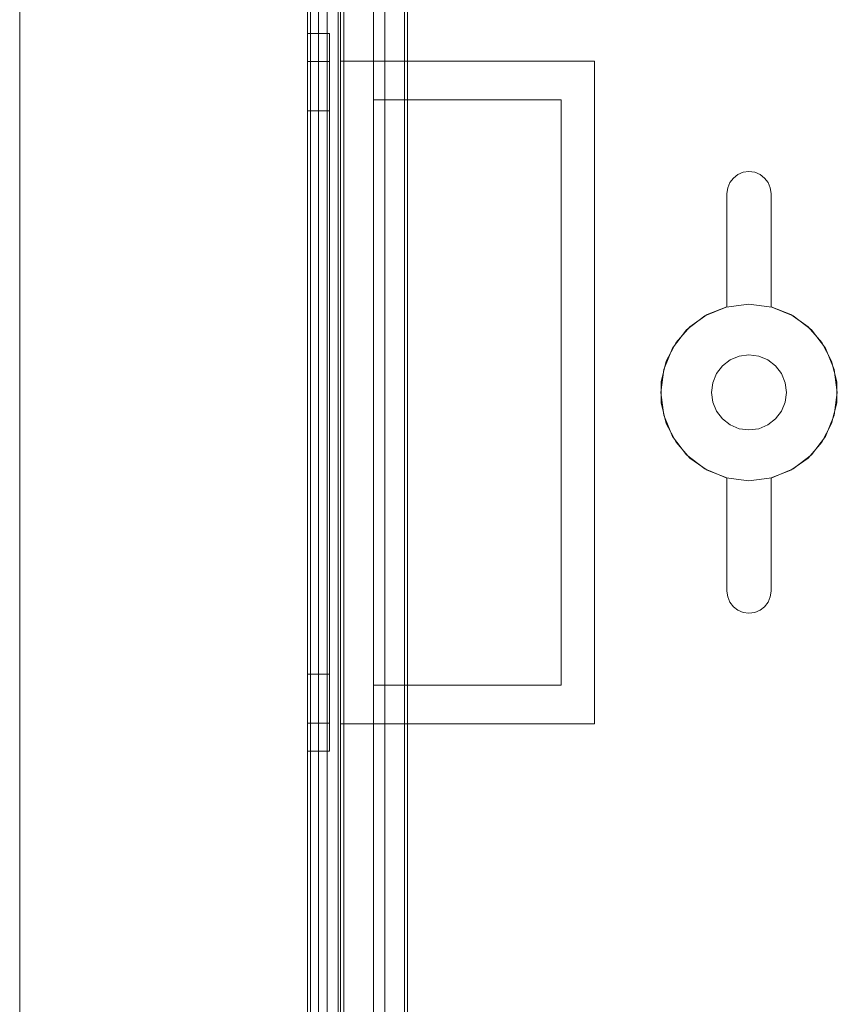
# Model space of a CAD drawing. Extents: x -420 to 300, y 62 to 1112.
# Tile 66 of 256: x -302.298 to -301.557, y 433.793 to 434.685. Entities that reach past the tile are written whole.
import ezdxf
from ezdxf.lldxf.tags import DXFTag

# ---------------------------------------------------------------- set-up
doc = ezdxf.new("R2010")
doc.units = 0
doc.layers.get('0').update_dxf_attribs({"lineweight": 13})
doc.layers.add('70 -71 Achsen- 1 Gebäudeachsen', color=7, linetype='STRICHPUNKT2-A06CPUWML0', lineweight=18)
tags = doc.linetypes.add('STRICHPUNKT2-A06CPUWML0', pattern=[12.7, 6.35, -3.175, 0, -3.175]).pattern_tags.tags
tags[10:11] = [DXFTag(74, 4), DXFTag(75, 0), DXFTag(340, '0'), DXFTag(46, 0.0), DXFTag(50, 0.0), DXFTag(44, 0.0), DXFTag(45, 0.0)]
tags[8:9] = [DXFTag(74, 4), DXFTag(75, 0), DXFTag(340, '0'), DXFTag(46, 0.0), DXFTag(50, 0.0), DXFTag(44, 0.0), DXFTag(45, 0.0)]
tags[6:7] = [DXFTag(74, 4), DXFTag(75, 0), DXFTag(340, '0'), DXFTag(46, 0.0), DXFTag(50, 0.0), DXFTag(44, 0.0), DXFTag(45, 0.0)]
tags[4:5] = [DXFTag(74, 4), DXFTag(75, 0), DXFTag(340, '0'), DXFTag(46, 0.0), DXFTag(50, 0.0), DXFTag(44, 0.0), DXFTag(45, 0.0)]

# ---------------------------------------------------------------- blocks, each defined once
blk = doc.blocks.new('Referenz-A06CPUWNL0', base_point=(-395.23773, 76.95341))
at = {"layer": '70 -71 Achsen- 1 Gebäudeachsen', "color": 0, "linetype": 'STRICHPUNKT2-A06CPUWML0', "ltscale": 0.18}
blk.add_line((-302.29772, 1084.39342), (-302.29772, 84.95342), dxfattribs=at)
blk = doc.blocks.new('Blockreferenz-A06CPV4HL0', base_point=(-302.03711, 432.54712))
at = {"color": 251, "linetype": 'ByBlock', "lineweight": -2, "ltscale": 0.13, "true_color": 0x636363}
for p, q in [((-302.0371, 435.99711), (-302.0371, 432.69711)), ((-302.00422, 435.99711), (-302.00422, 432.69711)), ((-302.03422, 435.97679), (-302.03422, 432.71911)), ((-302.0191, 432.87311), (-302.0191, 435.82111)), ((-302.0191, 435.82111), (-302.0191, 432.87311)), ((-301.9671, 432.87311), (-301.9671, 435.82111)), ((-301.9671, 435.82111), (-301.9671, 432.87311)), ((-301.9491, 432.86711), (-301.9491, 435.82711)), ((-301.94657, 432.86965), (-301.94657, 435.82458))]:
    blk.add_line(p, q, dxfattribs=at)
blk = doc.blocks.new('Blockreferenz-A06CPV4PL0', base_point=(-302.03711, 432.54712))
at = {"color": 9, "linetype": 'ByBlock', "lineweight": -2, "ltscale": 0.13, "true_color": 0xc1c9c4}
for p, q in [((-302.0371, 435.99711), (-302.0371, 432.69711)), ((-302.0371, 432.69711), (-302.0371, 435.99711)), ((-302.0091, 432.69711), (-302.0091, 435.99711)), ((-302.0071, 434.64711), (-302.0071, 435.99711)), ((-302.0371, 435.88711), (-302.0371, 434.34711)), ((-302.0371, 434.34711), (-302.0371, 435.88711)), ((-302.0271, 434.34711), (-302.0271, 435.88711)), ((-302.0271, 435.88711), (-302.0271, 434.34711)), ((-302.0371, 435.87711), (-302.0371, 434.34711)), ((-302.0371, 432.81711), (-302.0371, 435.87711)), ((-302.0271, 434.34711), (-302.0271, 435.87711)), ((-302.0271, 432.81711), (-302.0271, 435.87711)), ((-302.0091, 435.82111), (-302.0091, 432.87311)), ((-301.9771, 432.87311), (-301.9771, 435.82111)), ((-301.9771, 435.66711), (-301.9771, 434.61211)), ((-301.9491, 434.73006), (-301.9491, 434.61211)), ((-301.9491, 434.61211), (-301.9491, 434.73006)), ((-302.0371, 434.67211), (-302.0371, 434.66104)), ((-302.0171, 434.67211), (-302.0371, 434.67211)), ((-302.0371, 434.66104), (-302.0371, 434.67211)), ((-302.0171, 434.66104), (-302.0171, 434.67211)), ((-302.0171, 434.66104), (-302.0171, 434.67211)), ((-302.0371, 434.66104), (-302.0371, 434.62857)), ((-302.0371, 434.62857), (-302.0371, 434.66104)), ((-302.0171, 434.62857), (-302.0171, 434.66104)), ((-302.0171, 434.62857), (-302.0171, 434.66104)), ((-302.0371, 434.64671), (-302.0371, 434.63651)), ((-302.0171, 434.64671), (-302.0371, 434.64671)), ((-302.0371, 434.63651), (-302.0371, 434.64671)), ((-302.0171, 434.63651), (-302.0171, 434.64671)), ((-302.0171, 434.63651), (-302.0171, 434.64671)), ((-302.0071, 434.64711), (-301.8921, 434.64711)), ((-302.0071, 434.34711), (-302.0071, 434.64711)), ((-302.0071, 434.64711), (-302.0071, 434.64711)), ((-302.0071, 434.64711), (-301.8921, 434.64711)), ((-302.0071, 434.34711), (-302.0071, 434.64711)), ((-301.8921, 434.64711), (-301.7771, 434.64711)), ((-301.8921, 434.64711), (-301.7771, 434.64711)), ((-301.7771, 434.64711), (-301.7771, 434.34711)), ((-301.7771, 434.64711), (-301.7771, 434.64711)), ((-301.7771, 434.64711), (-301.7771, 434.34711)), ((-302.0371, 434.63651), (-302.0371, 434.60658)), ((-302.0371, 434.60658), (-302.0371, 434.63651)), ((-302.0171, 434.60658), (-302.0171, 434.63651)), ((-302.0171, 434.60658), (-302.0171, 434.63651)), ((-302.0371, 434.62857), (-302.0371, 434.57692)), ((-302.0371, 434.57692), (-302.0371, 434.62857)), ((-302.0171, 434.57692), (-302.0171, 434.62857)), ((-302.0171, 434.57692), (-302.0171, 434.62857)), ((-302.0371, 434.60658), (-302.0371, 434.55896)), ((-302.0371, 434.55896), (-302.0371, 434.60658)), ((-302.0171, 434.55896), (-302.0171, 434.60658)), ((-302.0171, 434.55896), (-302.0171, 434.60658)), ((-301.9771, 434.61211), (-301.9771, 434.08211)), ((-301.9491, 434.61211), (-301.9771, 434.61211)), ((-301.9771, 434.61211), (-301.9491, 434.61211)), ((-301.9771, 434.61211), (-301.9771, 434.61211)), ((-301.9491, 434.61211), (-301.8071, 434.61211)), ((-301.8921, 434.61211), (-301.9491, 434.61211)), ((-301.9491, 434.61211), (-301.9491, 434.61211)), ((-301.8071, 434.61211), (-301.8921, 434.61211)), ((-301.8071, 434.61211), (-301.8071, 434.08211)), ((-301.8071, 434.08211), (-301.8071, 434.61211)), ((-301.8071, 434.61211), (-301.8071, 434.61211)), ((-302.0371, 434.60211), (-302.0371, 434.59343)), ((-302.0171, 434.60211), (-302.0371, 434.60211)), ((-302.0371, 434.59343), (-302.0371, 434.60211)), ((-302.0171, 434.59343), (-302.0171, 434.60211)), ((-302.0171, 434.59343), (-302.0171, 434.60211)), ((-302.0371, 434.59343), (-302.0371, 434.56795)), ((-302.0371, 434.56795), (-302.0371, 434.59343)), ((-302.0171, 434.56795), (-302.0171, 434.59343)), ((-302.0171, 434.56795), (-302.0171, 434.59343)), ((-302.0371, 434.57692), (-302.0371, 434.50961)), ((-302.0371, 434.50961), (-302.0371, 434.57692)), ((-302.0171, 434.50961), (-302.0171, 434.57692)), ((-302.0171, 434.50961), (-302.0171, 434.57692)), ((-302.0371, 434.56795), (-302.0371, 434.52743)), ((-302.0371, 434.52743), (-302.0371, 434.56795)), ((-302.0171, 434.52743), (-302.0171, 434.56795)), ((-302.0171, 434.52743), (-302.0171, 434.56795)), ((-302.0371, 434.55896), (-302.0371, 434.49691)), ((-302.0371, 434.49691), (-302.0371, 434.55896)), ((-302.0171, 434.49691), (-302.0171, 434.55896)), ((-302.0171, 434.49691), (-302.0171, 434.55896)), ((-301.65125, 434.54126), (-301.6471, 434.54444)), ((-301.6471, 434.54444), (-301.65125, 434.54126)), ((-301.6471, 434.54444), (-301.64228, 434.54643)), ((-301.64228, 434.54643), (-301.6471, 434.54444)), ((-301.64228, 434.54643), (-301.6371, 434.54711)), ((-301.6371, 434.54711), (-301.64228, 434.54643)), ((-301.6371, 434.54711), (-301.63193, 434.54643)), ((-301.63193, 434.54643), (-301.6371, 434.54711)), ((-301.63193, 434.54643), (-301.6271, 434.54444)), ((-301.6271, 434.54444), (-301.63193, 434.54643)), ((-301.6271, 434.54444), (-301.62296, 434.54126)), ((-301.62296, 434.54126), (-301.6271, 434.54444)), ((-301.65642, 434.53229), (-301.65442, 434.53711)), ((-301.65442, 434.53711), (-301.65642, 434.53229)), ((-301.65442, 434.53711), (-301.65125, 434.54126)), ((-301.65125, 434.54126), (-301.65442, 434.53711)), ((-301.62296, 434.54126), (-301.61978, 434.53711)), ((-301.61978, 434.53711), (-301.62296, 434.54126)), ((-301.61978, 434.53711), (-301.61778, 434.53229)), ((-301.61778, 434.53229), (-301.61978, 434.53711)), ((-302.0371, 434.52743), (-302.0371, 434.47461)), ((-302.0371, 434.47461), (-302.0371, 434.52743)), ((-302.0171, 434.47461), (-302.0171, 434.52743)), ((-302.0171, 434.47461), (-302.0171, 434.52743)), ((-301.6571, 434.52711), (-301.65642, 434.53229)), ((-301.65642, 434.53229), (-301.6571, 434.52711)), ((-301.6571, 434.42457), (-301.6571, 434.52711)), ((-301.6571, 434.52711), (-301.6571, 434.42457)), ((-301.6571, 434.52711), (-301.6571, 434.52711)), ((-301.61778, 434.53229), (-301.6171, 434.52711)), ((-301.6171, 434.52711), (-301.61778, 434.53229)), ((-301.6171, 434.52711), (-301.6171, 434.42457)), ((-301.6171, 434.42457), (-301.6171, 434.52711)), ((-301.6171, 434.52711), (-301.6171, 434.52711)), ((-302.0371, 434.50961), (-302.0371, 434.43123)), ((-302.0371, 434.43123), (-302.0371, 434.50961)), ((-302.0171, 434.43123), (-302.0171, 434.50961)), ((-302.0171, 434.43123), (-302.0171, 434.50961)), ((-302.0371, 434.49691), (-302.0371, 434.42466)), ((-302.0371, 434.42466), (-302.0371, 434.49691)), ((-302.0171, 434.42466), (-302.0171, 434.49691)), ((-302.0171, 434.42466), (-302.0171, 434.49691)), ((-302.0371, 434.47461), (-302.0371, 434.41311)), ((-302.0371, 434.41311), (-302.0371, 434.47461)), ((-302.0171, 434.41311), (-302.0171, 434.47461)), ((-302.0171, 434.41311), (-302.0171, 434.47461)), ((-302.0371, 434.43123), (-302.0371, 434.34711)), ((-302.0371, 434.34711), (-302.0371, 434.43123)), ((-302.0171, 434.34711), (-302.0171, 434.43123)), ((-302.0171, 434.34711), (-302.0171, 434.43123)), ((-302.0371, 434.42466), (-302.0371, 434.34711)), ((-302.0371, 434.34711), (-302.0371, 434.42466)), ((-302.0171, 434.34711), (-302.0171, 434.42466)), ((-302.0171, 434.34711), (-302.0171, 434.42466)), ((-301.65781, 434.42439), (-301.6771, 434.4164)), ((-301.65781, 434.42439), (-301.6771, 434.4164)), ((-301.67492, 434.41761), (-301.6571, 434.42457)), ((-301.6571, 434.42457), (-301.67492, 434.41761)), ((-301.6371, 434.42711), (-301.65781, 434.42439)), ((-301.6371, 434.42711), (-301.65781, 434.42439)), ((-301.6571, 434.42457), (-301.6571, 434.42457)), ((-301.6164, 434.42439), (-301.6371, 434.42711)), ((-301.6164, 434.42439), (-301.6371, 434.42711)), ((-301.6171, 434.42457), (-301.59929, 434.41761)), ((-301.59929, 434.41761), (-301.6171, 434.42457)), ((-301.6171, 434.42457), (-301.6171, 434.42457)), ((-301.5971, 434.4164), (-301.6164, 434.42439)), ((-301.5971, 434.4164), (-301.6164, 434.42439)), ((-302.0371, 434.41311), (-302.0371, 434.34711)), ((-302.0371, 434.34711), (-302.0371, 434.41311)), ((-302.0171, 434.34711), (-302.0171, 434.41311)), ((-302.0171, 434.34711), (-302.0171, 434.41311)), ((-301.6771, 434.4164), (-301.69367, 434.40368)), ((-301.6771, 434.4164), (-301.69367, 434.40368)), ((-301.69057, 434.40662), (-301.67492, 434.41761)), ((-301.67492, 434.41761), (-301.69057, 434.40662)), ((-301.59929, 434.41761), (-301.58364, 434.40662)), ((-301.58364, 434.40662), (-301.59929, 434.41761)), ((-301.58053, 434.40368), (-301.5971, 434.4164)), ((-301.58053, 434.40368), (-301.5971, 434.4164)), ((-301.69367, 434.40368), (-301.70639, 434.38711)), ((-301.69367, 434.40368), (-301.70639, 434.38711)), ((-301.70317, 434.39223), (-301.69057, 434.40662)), ((-301.69057, 434.40662), (-301.70317, 434.39223)), ((-301.58364, 434.40662), (-301.57104, 434.39223)), ((-301.57104, 434.39223), (-301.58364, 434.40662)), ((-301.56782, 434.38711), (-301.58053, 434.40368)), ((-301.56782, 434.38711), (-301.58053, 434.40368)), ((-301.71199, 434.37526), (-301.70317, 434.39223)), ((-301.70317, 434.39223), (-301.71199, 434.37526)), ((-301.57104, 434.39223), (-301.56222, 434.37526)), ((-301.56222, 434.37526), (-301.57104, 434.39223)), ((-301.70639, 434.38711), (-301.71438, 434.36782)), ((-301.70639, 434.38711), (-301.71438, 434.36782)), ((-301.55983, 434.36782), (-301.56782, 434.38711)), ((-301.55983, 434.36782), (-301.56782, 434.38711)), ((-301.71653, 434.35668), (-301.71199, 434.37526)), ((-301.71199, 434.37526), (-301.71653, 434.35668)), ((-301.6541, 434.37656), (-301.66115, 434.37116)), ((-301.66115, 434.37116), (-301.6541, 434.37656)), ((-301.6459, 434.37996), (-301.6541, 434.37656)), ((-301.6541, 434.37656), (-301.6459, 434.37996)), ((-301.6371, 434.38111), (-301.6459, 434.37996)), ((-301.6459, 434.37996), (-301.6371, 434.38111)), ((-301.6283, 434.37996), (-301.6371, 434.38111)), ((-301.6371, 434.38111), (-301.6283, 434.37996)), ((-301.6201, 434.37656), (-301.6283, 434.37996)), ((-301.6283, 434.37996), (-301.6201, 434.37656)), ((-301.61306, 434.37116), (-301.6201, 434.37656)), ((-301.6201, 434.37656), (-301.61306, 434.37116)), ((-301.56222, 434.37526), (-301.55768, 434.35668)), ((-301.55768, 434.35668), (-301.56222, 434.37526)), ((-301.71438, 434.36782), (-301.7171, 434.34711)), ((-301.71438, 434.36782), (-301.7171, 434.34711)), ((-301.66115, 434.37116), (-301.66655, 434.36411)), ((-301.66655, 434.36411), (-301.66115, 434.37116)), ((-301.60766, 434.36411), (-301.61306, 434.37116)), ((-301.61306, 434.37116), (-301.60766, 434.36411)), ((-301.5571, 434.34711), (-301.55983, 434.36782)), ((-301.5571, 434.34711), (-301.55983, 434.36782)), ((-301.71653, 434.33755), (-301.71653, 434.35668)), ((-301.71653, 434.35668), (-301.71653, 434.33755)), ((-301.66655, 434.36411), (-301.66994, 434.35591)), ((-301.66994, 434.35591), (-301.66655, 434.36411)), ((-301.60426, 434.35591), (-301.60766, 434.36411)), ((-301.60766, 434.36411), (-301.60426, 434.35591)), ((-301.55768, 434.35668), (-301.55768, 434.33755)), ((-301.55768, 434.33755), (-301.55768, 434.35668)), ((-301.66994, 434.35591), (-301.6711, 434.34711)), ((-301.6711, 434.34711), (-301.66994, 434.35591)), ((-301.6031, 434.34711), (-301.60426, 434.35591)), ((-301.60426, 434.35591), (-301.6031, 434.34711)), ((-302.0371, 434.34711), (-302.0371, 432.81711)), ((-302.0371, 434.34711), (-302.0371, 432.80711)), ((-302.0371, 434.34711), (-302.0371, 434.28112)), ((-302.0371, 434.34711), (-302.0371, 434.26957)), ((-302.0371, 434.34711), (-302.0371, 434.263)), ((-302.0371, 432.80711), (-302.0371, 434.34711)), ((-302.0371, 434.28112), (-302.0371, 434.34711)), ((-302.0371, 434.26957), (-302.0371, 434.34711)), ((-302.0371, 434.263), (-302.0371, 434.34711)), ((-302.0271, 432.81711), (-302.0271, 434.34711)), ((-302.0271, 432.80711), (-302.0271, 434.34711)), ((-302.0271, 434.34711), (-302.0271, 432.80711)), ((-302.0171, 434.28112), (-302.0171, 434.34711)), ((-302.0171, 434.26957), (-302.0171, 434.34711)), ((-302.0171, 434.263), (-302.0171, 434.34711)), ((-302.0171, 434.28112), (-302.0171, 434.34711)), ((-302.0171, 434.26957), (-302.0171, 434.34711)), ((-302.0171, 434.263), (-302.0171, 434.34711)), ((-302.0071, 434.04711), (-302.0071, 434.34711)), ((-302.0071, 434.04711), (-302.0071, 434.34711)), ((-301.7771, 434.34711), (-301.7771, 434.04711)), ((-301.7771, 434.34711), (-301.7771, 434.04711)), ((-301.7171, 434.34711), (-301.71438, 434.32641)), ((-301.7171, 434.34711), (-301.71438, 434.32641)), ((-301.6711, 434.34711), (-301.66994, 434.33831)), ((-301.66994, 434.33831), (-301.6711, 434.34711)), ((-301.60426, 434.33831), (-301.6031, 434.34711)), ((-301.6031, 434.34711), (-301.60426, 434.33831)), ((-301.55983, 434.32641), (-301.5571, 434.34711)), ((-301.55983, 434.32641), (-301.5571, 434.34711)), ((-301.71199, 434.31897), (-301.71653, 434.33755)), ((-301.71653, 434.33755), (-301.71199, 434.31897)), ((-301.66994, 434.33831), (-301.66655, 434.33011)), ((-301.66655, 434.33011), (-301.66994, 434.33831)), ((-301.66655, 434.33011), (-301.66115, 434.32307)), ((-301.66115, 434.32307), (-301.66655, 434.33011)), ((-301.61306, 434.32307), (-301.60766, 434.33011)), ((-301.60766, 434.33011), (-301.61306, 434.32307)), ((-301.60766, 434.33011), (-301.60426, 434.33831)), ((-301.60426, 434.33831), (-301.60766, 434.33011)), ((-301.55768, 434.33755), (-301.56222, 434.31897)), ((-301.56222, 434.31897), (-301.55768, 434.33755)), ((-301.71438, 434.32641), (-301.70639, 434.30711)), ((-301.71438, 434.32641), (-301.70639, 434.30711)), ((-301.66115, 434.32307), (-301.6541, 434.31767)), ((-301.6541, 434.31767), (-301.66115, 434.32307)), ((-301.6201, 434.31767), (-301.61306, 434.32307)), ((-301.61306, 434.32307), (-301.6201, 434.31767)), ((-301.56782, 434.30711), (-301.55983, 434.32641)), ((-301.56782, 434.30711), (-301.55983, 434.32641)), ((-301.70317, 434.302), (-301.71199, 434.31897)), ((-301.71199, 434.31897), (-301.70317, 434.302)), ((-301.6541, 434.31767), (-301.6459, 434.31427)), ((-301.6459, 434.31427), (-301.6541, 434.31767)), ((-301.6459, 434.31427), (-301.6371, 434.31311)), ((-301.6371, 434.31311), (-301.6459, 434.31427)), ((-301.6371, 434.31311), (-301.6283, 434.31427)), ((-301.6283, 434.31427), (-301.6371, 434.31311)), ((-301.6283, 434.31427), (-301.6201, 434.31767)), ((-301.6201, 434.31767), (-301.6283, 434.31427)), ((-301.56222, 434.31897), (-301.57104, 434.302)), ((-301.57104, 434.302), (-301.56222, 434.31897)), ((-301.70639, 434.30711), (-301.69367, 434.29055)), ((-301.70639, 434.30711), (-301.69367, 434.29055)), ((-301.58053, 434.29055), (-301.56782, 434.30711)), ((-301.58053, 434.29055), (-301.56782, 434.30711)), ((-301.69057, 434.28761), (-301.70317, 434.302)), ((-301.70317, 434.302), (-301.69057, 434.28761)), ((-301.57104, 434.302), (-301.58364, 434.28761)), ((-301.58364, 434.28761), (-301.57104, 434.302)), ((-301.69367, 434.29055), (-301.6771, 434.27783)), ((-301.69367, 434.29055), (-301.6771, 434.27783)), ((-301.67492, 434.27662), (-301.69057, 434.28761)), ((-301.69057, 434.28761), (-301.67492, 434.27662)), ((-301.58364, 434.28761), (-301.59929, 434.27662)), ((-301.59929, 434.27662), (-301.58364, 434.28761)), ((-301.5971, 434.27783), (-301.58053, 434.29055)), ((-301.5971, 434.27783), (-301.58053, 434.29055)), ((-302.0371, 434.28112), (-302.0371, 434.21961)), ((-302.0371, 434.21961), (-302.0371, 434.28112)), ((-302.0171, 434.21961), (-302.0171, 434.28112)), ((-302.0171, 434.21961), (-302.0171, 434.28112)), ((-301.6771, 434.27783), (-301.65781, 434.26984)), ((-301.6771, 434.27783), (-301.65781, 434.26984)), ((-301.6571, 434.26965), (-301.67492, 434.27662)), ((-301.67492, 434.27662), (-301.6571, 434.26965)), ((-301.59929, 434.27662), (-301.6171, 434.26965)), ((-301.6171, 434.26965), (-301.59929, 434.27662)), ((-301.6164, 434.26984), (-301.5971, 434.27783)), ((-301.6164, 434.26984), (-301.5971, 434.27783)), ((-302.0371, 434.26957), (-302.0371, 434.19731)), ((-302.0371, 434.19731), (-302.0371, 434.26957)), ((-302.0171, 434.19731), (-302.0171, 434.26957)), ((-302.0171, 434.19731), (-302.0171, 434.26957)), ((-301.65781, 434.26984), (-301.6371, 434.26711)), ((-301.65781, 434.26984), (-301.6371, 434.26711)), ((-301.6571, 434.16711), (-301.6571, 434.26965)), ((-301.6571, 434.26965), (-301.6571, 434.16711)), ((-301.6571, 434.26965), (-301.6571, 434.26965)), ((-301.6371, 434.26711), (-301.6164, 434.26984)), ((-301.6371, 434.26711), (-301.6164, 434.26984)), ((-301.6171, 434.26965), (-301.6171, 434.16711)), ((-301.6171, 434.16711), (-301.6171, 434.26965)), ((-301.6171, 434.26965), (-301.6171, 434.26965)), ((-302.0371, 434.263), (-302.0371, 434.18461)), ((-302.0371, 434.18461), (-302.0371, 434.263)), ((-302.0171, 434.18461), (-302.0171, 434.263)), ((-302.0171, 434.18461), (-302.0171, 434.263)), ((-302.0371, 434.21961), (-302.0371, 434.1668)), ((-302.0371, 434.1668), (-302.0371, 434.21961)), ((-302.0171, 434.1668), (-302.0171, 434.21961)), ((-302.0171, 434.1668), (-302.0171, 434.21961)), ((-302.0371, 434.19731), (-302.0371, 434.13527)), ((-302.0371, 434.13527), (-302.0371, 434.19731)), ((-302.0171, 434.13527), (-302.0171, 434.19731)), ((-302.0171, 434.13527), (-302.0171, 434.19731)), ((-302.0371, 434.18461), (-302.0371, 434.1173)), ((-302.0371, 434.1173), (-302.0371, 434.18461)), ((-302.0171, 434.1173), (-302.0171, 434.18461)), ((-302.0171, 434.1173), (-302.0171, 434.18461)), ((-302.0371, 434.1668), (-302.0371, 434.12628)), ((-302.0371, 434.12628), (-302.0371, 434.1668)), ((-302.0171, 434.12628), (-302.0171, 434.1668)), ((-302.0171, 434.12628), (-302.0171, 434.1668)), ((-301.65642, 434.16194), (-301.6571, 434.16711)), ((-301.6571, 434.16711), (-301.65642, 434.16194)), ((-301.6571, 434.16711), (-301.6571, 434.16711)), ((-301.65442, 434.15711), (-301.65642, 434.16194)), ((-301.65642, 434.16194), (-301.65442, 434.15711)), ((-301.61778, 434.16194), (-301.61978, 434.15711)), ((-301.61978, 434.15711), (-301.61778, 434.16194)), ((-301.6171, 434.16711), (-301.61778, 434.16194)), ((-301.61778, 434.16194), (-301.6171, 434.16711)), ((-301.6171, 434.16711), (-301.6171, 434.16711)), ((-301.65125, 434.15297), (-301.65442, 434.15711)), ((-301.65442, 434.15711), (-301.65125, 434.15297)), ((-301.6471, 434.14979), (-301.65125, 434.15297)), ((-301.65125, 434.15297), (-301.6471, 434.14979)), ((-301.62296, 434.15297), (-301.6271, 434.14979)), ((-301.6271, 434.14979), (-301.62296, 434.15297)), ((-301.61978, 434.15711), (-301.62296, 434.15297)), ((-301.62296, 434.15297), (-301.61978, 434.15711)), ((-301.64228, 434.1478), (-301.6471, 434.14979)), ((-301.6471, 434.14979), (-301.64228, 434.1478)), ((-301.6371, 434.14711), (-301.64228, 434.1478)), ((-301.64228, 434.1478), (-301.6371, 434.14711)), ((-301.63193, 434.1478), (-301.6371, 434.14711)), ((-301.6371, 434.14711), (-301.63193, 434.1478)), ((-301.6271, 434.14979), (-301.63193, 434.1478)), ((-301.63193, 434.1478), (-301.6271, 434.14979)), ((-302.0371, 434.13527), (-302.0371, 434.08765)), ((-302.0371, 434.08765), (-302.0371, 434.13527)), ((-302.0171, 434.08765), (-302.0171, 434.13527)), ((-302.0171, 434.08765), (-302.0171, 434.13527)), ((-302.0371, 434.12628), (-302.0371, 434.1008)), ((-302.0371, 434.1008), (-302.0371, 434.12628)), ((-302.0171, 434.1008), (-302.0171, 434.12628)), ((-302.0171, 434.1008), (-302.0171, 434.12628)), ((-302.0371, 434.1173), (-302.0371, 434.06566)), ((-302.0371, 434.06566), (-302.0371, 434.1173)), ((-302.0171, 434.06566), (-302.0171, 434.1173)), ((-302.0171, 434.06566), (-302.0171, 434.1173)), ((-302.0371, 434.1008), (-302.0371, 434.09211)), ((-302.0371, 434.09211), (-302.0371, 434.1008)), ((-302.0171, 434.09211), (-302.0171, 434.1008)), ((-302.0171, 434.09211), (-302.0171, 434.1008)), ((-302.0371, 434.09211), (-302.0171, 434.09211)), ((-302.0371, 434.08765), (-302.0371, 434.05772)), ((-302.0371, 434.05772), (-302.0371, 434.08765)), ((-302.0171, 434.05772), (-302.0171, 434.08765)), ((-302.0171, 434.05772), (-302.0171, 434.08765)), ((-301.9771, 434.08211), (-301.9491, 434.08211)), ((-301.9491, 434.08211), (-301.9771, 434.08211)), ((-301.9771, 434.08211), (-301.9771, 433.02711)), ((-301.9771, 434.08211), (-301.9771, 434.08211)), ((-301.8071, 434.08211), (-301.9491, 434.08211)), ((-301.9491, 434.08211), (-301.9491, 433.04879)), ((-301.9491, 434.08211), (-301.8921, 434.08211)), ((-301.9491, 433.02711), (-301.9491, 434.08211)), ((-301.9491, 434.08211), (-301.9491, 434.08211)), ((-301.8921, 434.08211), (-301.8071, 434.08211)), ((-301.8071, 434.08211), (-301.8071, 434.08211)), ((-302.0371, 434.06566), (-302.0371, 434.03319)), ((-302.0371, 434.03319), (-302.0371, 434.06566)), ((-302.0171, 434.03319), (-302.0171, 434.06566)), ((-302.0171, 434.03319), (-302.0171, 434.06566)), ((-302.0371, 434.05772), (-302.0371, 434.04751)), ((-302.0371, 434.04751), (-302.0371, 434.05772)), ((-302.0171, 434.04751), (-302.0171, 434.05772)), ((-302.0171, 434.04751), (-302.0171, 434.05772)), ((-302.0371, 434.04751), (-302.0171, 434.04751)), ((-301.8921, 434.04711), (-302.0071, 434.04711)), ((-302.0071, 434.04711), (-302.0071, 434.04711)), ((-301.8921, 434.04711), (-302.0071, 434.04711)), ((-302.0071, 432.69711), (-302.0071, 434.04711)), ((-301.7771, 434.04711), (-301.8921, 434.04711)), ((-301.7771, 434.04711), (-301.8921, 434.04711)), ((-301.7771, 434.04711), (-301.7771, 434.04711)), ((-302.0371, 434.03319), (-302.0371, 434.02211)), ((-302.0371, 434.02211), (-302.0371, 434.03319)), ((-302.0171, 434.02211), (-302.0171, 434.03319)), ((-302.0171, 434.02211), (-302.0171, 434.03319)), ((-302.0371, 434.02211), (-302.0171, 434.02211))]:
    blk.add_line(p, q, dxfattribs=at)

msp = doc.modelspace()

# ---------------------------------------------------------------- block references
at = {"color": 8, "lineweight": 13, "ltscale": 0.13, "true_color": 0x808080}
msp.add_blockref('Referenz-A06CPUWNL0', (-395.23773, 76.95341), dxfattribs=at)
at = {"ltscale": 0.13}
for name in ['Blockreferenz-A06CPV4HL0', 'Blockreferenz-A06CPV4PL0']:
    msp.add_blockref(name, (-302.03711, 432.54712), dxfattribs=at)

doc.saveas('drawing.dxf')
